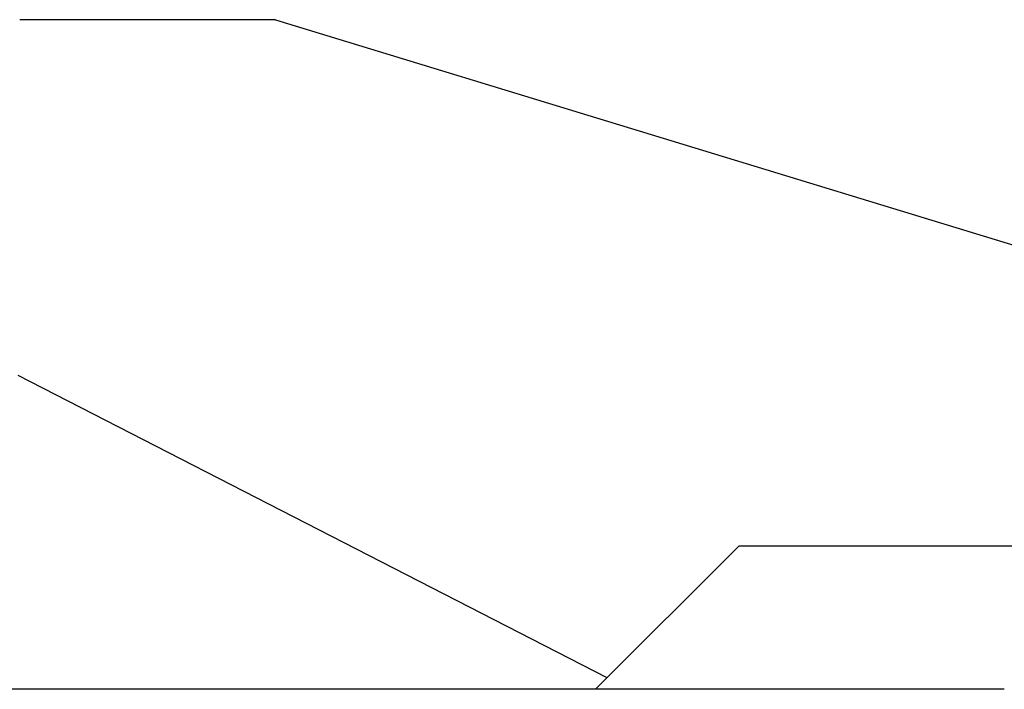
# Model space of a CAD drawing. Header units: inches. Extents: x 0 to 20790, y -12 to 14700.
# Tile 61 of 242: x 5823 to 6177, y 6646 to 6887. Entities that reach past the tile are written whole.
import ezdxf

# ---------------------------------------------------------------- set-up
doc = ezdxf.new("R2010")
doc.units = ezdxf.units.IN
doc.layers.add('1', color=7, linetype='Continuous', true_color=0xffffff)

msp = doc.modelspace()

# ---------------------------------------------------------------- linework, layer by layer
at = {"layer": '1', "color": 2, "linetype": 'Continuous', "lineweight": 25}
for p, q in [((5915.134, 6887.327), (5823.134, 6887.327)), ((5915.134, 6887.327), (6280.134, 6775.736)), ((6034.311, 6650.54), (5822.634, 6759.327)), ((6081.634, 6697.859), (6030.134, 6646.359)), ((6478.634, 6697.859), (6081.634, 6697.859)), ((6177.134, 6646.359), (5677.134, 6646.359))]:
    msp.add_line(p, q, dxfattribs=at)

doc.saveas('drawing.dxf')
